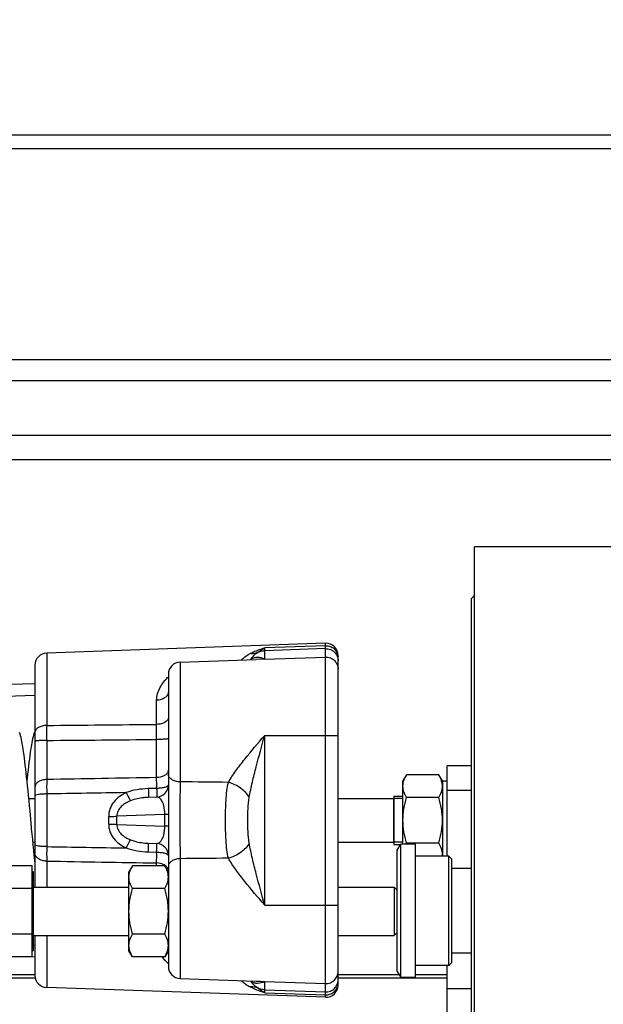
# Model space of a CAD drawing. Extents: x 0 to 2037, y -777 to 1557.
# Tile 22 of 65: x 410 to 458, y 601 to 682. Entities that reach past the tile are written whole.
import ezdxf

# ---------------------------------------------------------------- set-up
doc = ezdxf.new("R2010")
doc.units = 0
doc.header["$LTSCALE"] = 65.395
doc.layers.get('0').update_dxf_attribs({"linetype": 'CONTINUOUS'})
doc.layers.add('3_ALL_AXES', color=7, linetype='CONTINUOUS')
doc.styles.get("Standard").update_dxf_attribs({"font": 'arial.ttf'})
doc.dimstyles.new('DIMSTYLE_1', dxfattribs={"dimtxt": 8, "dimasz": 3, "dimexe": 2, "dimexo": 1.5, "dimgap": 2, "dimtad": 1, "dimdec": 1, "dimlfac": 2, "dimtxsty": 'STANDARD', "dimblk": '_ARROW_FILLED', "dimblk1": '_ARROW_FILLED', "dimblk2": '_ARROW_FILLED', "dimcen": 0.09, "dimazin": 3, "dimtp": 0.8, "dimtm": 0.8, "dimtfac": 1, "dimtdec": 65535, "dimtofl": 0, "dimtmove": 0, "dimatfit": 3, "dimtolj": 1})

# ---------------------------------------------------------------- blocks, each defined once
blk = doc.blocks.new('_ARROW_FILLED')
at = {"color": 0, "linetype": 'BYBLOCK'}
blk.add_solid([(0, 0), (-1, 0.25), (-1, -0.25)], dxfattribs=at)
blk = doc.blocks.new('*D7')
at = {"color": 2, "linetype": 'CONTINUOUS'}
for p, q in [((123.807, 476.828), (123.807, 722.061)), ((123.807, 720.061), (305.057, 720.061)), ((486.307, 720.061), (305.057, 720.061))]:
    blk.add_line(p, q, dxfattribs=at)
at = {"color": 2, "linetype": 'CONTINUOUS', "xscale": 3, "yscale": 3, "zscale": 3, "rotation": 180}
blk.add_blockref('_ARROW_FILLED', (123.807, 720.061), dxfattribs=at)
at = {"color": 2, "linetype": 'CONTINUOUS', "xscale": 3, "yscale": 3, "zscale": 3}
blk.add_blockref('_ARROW_FILLED', (486.307, 720.061), dxfattribs=at)
at = {"color": 2, "linetype": 'CONTINUOUS', "insert": (305.057, 730.061), "char_height": 8, "width": 7.43494, "attachment_point": 2}
blk.add_mtext('A', dxfattribs=at)

msp = doc.modelspace()

# ---------------------------------------------------------------- linework, layer by layer
at = {"color": 7, "linetype": 'CONTINUOUS'}
for p, q in [((372.75, 672.328), (599.864, 672.328)), ((377.029, 647.578), (595.584, 647.578)), ((447.307, 634.118), (447.557, 634.368)), ((447.307, 576.328), (447.307, 634.118)), ((435.272, 630.415), (412.272, 629.612)), ((423.272, 628.873), (429.541, 629.092)), ((429.54, 629.092), (429.539, 629.092)), ((436.307, 602.241), (436.307, 629.416)), ((411.307, 628.613), (411.307, 610.328)), ((422.307, 627.874), (422.307, 603.783)), ((372.78, 626.104), (411.307, 627.113)), ((411.307, 623.225), (411.298, 623.203)), ((447.307, 620.328), (445.307, 620.328)), ((421.342, 617.742), (420.652, 617.718)), ((440.907, 617.828), (441.657, 617.828)), ((445.307, 618.308), (447.307, 618.308)), ((440.907, 614.028), (440.907, 617.628)), ((420.652, 613.939), (421.342, 613.914)), ((440.907, 613.828), (441.448, 613.828)), ((441.182, 613.368), (441.47, 613.868)), ((441.47, 613.425), (441.47, 613.868)), ((441.182, 603.368), (441.182, 613.368)), ((441.47, 602.868), (441.47, 613.425)), ((445.682, 612.618), (445.431, 612.868)), ((445.432, 603.868), (445.432, 612.868)), ((411.082, 604.576), (411.082, 612.081)), ((445.682, 604.118), (445.682, 612.618)), ((411.182, 611.578), (411.082, 611.578)), ((411.182, 605.078), (411.182, 611.578)), ((411.182, 610.328), (419.057, 610.328)), ((436.307, 610.328), (440.932, 610.328)), ((440.932, 610.328), (440.932, 606.328)), ((441.182, 610.078), (440.932, 610.328)), ((411.182, 606.328), (419.057, 606.328)), ((411.307, 606.328), (411.307, 603.044)), ((436.307, 606.328), (440.932, 606.328)), ((441.182, 606.578), (440.932, 606.328)), ((411.182, 605.078), (411.082, 605.078)), ((411.307, 604.544), (410.101, 604.576)), ((445.682, 604.118), (445.431, 603.868)), ((411.307, 603.078), (393.807, 603.078)), ((441.349, 603.078), (436.307, 603.078)), ((441.182, 603.368), (441.47, 602.868)), ((445.307, 603.078), (442.682, 603.078)), ((411.331, 602.828), (394.057, 602.828)), ((423.272, 602.784), (429.54, 602.565)), ((429.54, 602.565), (429.54, 602.565)), ((445.307, 602.828), (436.307, 602.828)), ((435.272, 601.242), (412.272, 602.045))]:
    msp.add_line(p, q, dxfattribs=at)
at = {"color": 9, "linetype": 'CONTINUOUS'}
for p, q in [((371.301, 671.217), (601.313, 671.217)), ((605.981, 653.794), (366.632, 653.794)), ((605.166, 652.046), (367.447, 652.046)), ((393.807, 645.578), (578.807, 645.578)), ((435.272, 630.219), (430.254, 630.045)), ((430.254, 629.802), (430.254, 630.045)), ((435.272, 629.977), (430.254, 629.802)), ((435.272, 601.242), (435.272, 630.415)), ((412.272, 629.612), (412.272, 623.645)), ((429.115, 629.087), (429.108, 629.077)), ((429.115, 629.087), (429.108, 629.077)), ((430.254, 629.108), (429.54, 629.092)), ((430.254, 629.108), (430.254, 629.802)), ((430.254, 629.108), (435.272, 629.283)), ((423.272, 628.873), (423.272, 618.996)), ((408.905, 626.069), (411.307, 626.139)), ((421.342, 623.737), (421.342, 625.726)), ((430.254, 608.828), (430.254, 622.828)), ((430.254, 622.828), (436.307, 622.828)), ((412.272, 622.41), (412.272, 619.191)), ((421.342, 619.348), (421.342, 622.491)), ((412.272, 617.998), (412.272, 613.659)), ((421.342, 618.456), (420.653, 618.436)), ((422.014, 616.302), (418.057, 616.164)), ((422.014, 615.355), (422.014, 616.302)), ((422.307, 616.302), (422.014, 616.302)), ((418.057, 615.493), (422.014, 615.355)), ((422.307, 615.355), (422.014, 615.355)), ((420.653, 613.221), (421.342, 613.201)), ((412.272, 612.466), (412.272, 610.328)), ((421.342, 612.081), (421.342, 612.309)), ((423.272, 612.661), (423.272, 602.784)), ((430.254, 608.828), (436.307, 608.828)), ((412.272, 606.328), (412.272, 602.045)), ((411.307, 605.518), (411.182, 605.522)), ((429.108, 602.58), (429.115, 602.57)), ((429.108, 602.58), (429.115, 602.57)), ((430.254, 601.612), (430.254, 602.548)), ((430.254, 602.548), (435.272, 602.373)), ((430.254, 601.855), (435.272, 601.68)), ((430.254, 601.612), (435.272, 601.438)), ((445.307, 601.949), (447.307, 601.949))]:
    msp.add_line(p, q, dxfattribs=at)
at = {"color": 3, "linetype": 'CONTINUOUS'}
for p, q in [((445.307, 612.868), (445.307, 620.328)), ((445.307, 576.328), (445.307, 603.868))]:
    msp.add_line(p, q, dxfattribs=at)
at = {"color": 2, "linetype": 'CONTINUOUS'}
for p, q in [((441.657, 617.628), (440.907, 617.628)), ((441.657, 614.028), (440.907, 614.028))]:
    msp.add_line(p, q, dxfattribs=at)
at = {"color": 7, "linetype": 'CONTINUOUS'}
for points in [[(410.899, 616.569), (410.856, 617.019), (410.815, 617.455), (410.774, 617.874), (410.734, 618.277), (410.695, 618.665), (410.657, 619.036), (410.62, 619.391), (410.583, 619.731), (410.546, 620.056), (410.51, 620.366), (410.474, 620.661), (410.438, 620.942), (410.403, 621.209), (410.367, 621.461), (410.332, 621.697), (410.297, 621.917), (410.262, 622.122), (410.227, 622.311), (410.192, 622.486), (410.156, 622.647), (410.12, 622.795), (410.083, 622.934), (410.043, 623.065)], [(411.298, 623.203), (411.256, 623.083), (411.218, 622.961), (411.183, 622.832), (411.149, 622.697), (411.116, 622.551), (411.083, 622.395), (411.051, 622.226), (411.018, 622.043), (410.985, 621.844), (410.951, 621.629), (410.917, 621.396), (410.882, 621.145), (410.846, 620.875), (410.81, 620.587), (410.773, 620.282), (410.736, 619.96), (410.699, 619.624), (410.661, 619.275), (410.647, 619.136)], [(411.307, 612.403), (411.291, 612.542), (411.249, 612.942), (411.207, 613.359), (411.163, 613.792), (411.12, 614.238), (411.076, 614.695), (411.031, 615.162), (410.987, 615.632), (410.899, 616.569)]]:
    msp.add_lwpolyline(points, dxfattribs=at)
for centre, start, end in [((435.307, 629.416), 0, 92), ((412.307, 628.613), 92, 180), ((423.307, 627.874), 92, 180), ((421.307, 618.742), 272, 360), ((421.307, 612.915), 359.99993, 88), ((412.307, 603.044), 180, 268), ((423.307, 603.783), 180, 268), ((435.307, 602.241), 268, 360)]:
    msp.add_arc(centre, 1, start, end, dxfattribs=at)
at = {"color": 9, "linetype": 'CONTINUOUS'}
for centre, radius, start, end in [((428.285, 629.748), 1.061, 320.79225, 321.48388), ((435.333, 629.233), 0.974, 0.00491, 5.18374), ((555.368, 623.028), 143.098, 179.75286, 180.24714), ((263.218, 623.114), 158.124, 359.77433, 0.22567), ((407.253, 617.325), 4.026, 31.64853, 33.69529), ((286.408, 618.764), 134.935, 359.86921, 0.248), ((543.933, 618.595), 131.662, 179.74038, 180.25962), ((914.496, 615.828), 491.234, 179.63051, 180.36949), ((404.812, 615.828), 12.577, 358.57413, 1.42587), ((403.62, 615.828), 14.441, 358.66931, 1.33069), ((561.016, 613.062), 148.745, 179.7702, 180.2298), ((300.691, 612.878), 120.652, 359.72958, 0.15322), ((430.554, 604.943), 3.226, 226.42178, 242.12529), ((428.285, 601.91), 1.061, 38.51033, 39.20352), ((430.575, 632.2), 29.654, 268.00082, 269.38095), ((435.331, 602.424), 0.975, 349.64815, 354.8193), ((435.333, 602.424), 0.974, 354.81626, 359.99509)]:
    msp.add_arc(centre, radius, start, end, dxfattribs=at)
for points, knots in [([(429.046, 629.565), (429.142, 629.616), (429.532, 629.807), (429.942, 629.956), (430.254, 630.045)], [0, 0, 0, 0, 0.250961, 1, 1, 1, 1]), ([(429.65, 629.652), (429.699, 629.685), (429.898, 629.819), (430.101, 629.948), (430.254, 630.045)], [0, 0, 0, 0, 0.246504, 1, 1, 1, 1]), ([(435.272, 630.219), (435.397, 630.223), (435.652, 630.184), (435.984, 629.991), (436.22, 629.69), (436.291, 629.444), (436.303, 629.321)], [0, 0, 0, 0, 0.251464, 0.502137, 0.751565, 1, 1, 1, 1]), ([(435.272, 629.977), (435.405, 629.981), (435.675, 629.936), (436.02, 629.716), (436.252, 629.38), (436.307, 629.111), (436.307, 628.979)], [0, 0, 0, 0, 0.250157, 0.500227, 0.750163, 1, 1, 1, 1]), ([(428.33, 629.051), (428.382, 629.101), (428.603, 629.296), (428.849, 629.462), (429.046, 629.565)], [0, 0, 0, 0, 0.245189, 1, 1, 1, 1]), ([(429.65, 629.652), (429.604, 629.631), (429.411, 629.56), (429.199, 629.546), (429.046, 629.565)], [0, 0, 0, 0, 0.246238, 1, 1, 1, 1]), ([(429.115, 629.087), (429.15, 629.142), (429.298, 629.357), (429.489, 629.543), (429.65, 629.652)], [0, 0, 0, 0, 0.252348, 1, 1, 1, 1]), ([(430.254, 629.108), (430.159, 629.151), (429.967, 629.218), (429.671, 629.261), (429.376, 629.231), (429.194, 629.146), (429.115, 629.087)], [0, 0, 0, 0, 0.262438, 0.509764, 0.749938, 1, 1, 1, 1]), ([(435.272, 629.283), (435.405, 629.288), (435.675, 629.243), (436.02, 629.023), (436.252, 628.687), (436.307, 628.418), (436.307, 628.285)], [0, 0, 0, 0, 0.250157, 0.500227, 0.750163, 1, 1, 1, 1]), ([(421.342, 625.726), (421.342, 625.913), (421.401, 626.285), (421.698, 626.965), (422.05, 627.402), (422.306, 627.665)], [0, 0, 0, 0, 0.25291, 0.502201, 1, 1, 1, 1]), ([(422.307, 626.427), (422.307, 626.336), (422.249, 626.141), (422.025, 625.915), (421.709, 625.767), (421.467, 625.729), (421.342, 625.726)], [0, 0, 0, 0, 0.20925, 0.443971, 0.711107, 1, 1, 1, 1]), ([(422.307, 624.297), (422.307, 624.223), (422.241, 624.057), (422.015, 623.884), (421.704, 623.768), (421.466, 623.739), (421.342, 623.737)], [0, 0, 0, 0, 0.184108, 0.411491, 0.68956, 1, 1, 1, 1]), ([(412.272, 623.645), (412.147, 623.642), (411.909, 623.613), (411.598, 623.496), (411.372, 623.32), (411.307, 623.153), (411.307, 623.078)], [0, 0, 0, 0, 0.309452, 0.586999, 0.814694, 1, 1, 1, 1]), ([(422.307, 622.553), (422.307, 622.546), (422.272, 622.537), (422.226, 622.528), (422.134, 622.518), (422.018, 622.509), (421.873, 622.502), (421.645, 622.494), (421.465, 622.491), (421.342, 622.491)], [0, 0, 0, 0, 0.022536, 0.079824, 0.171617, 0.29487, 0.445175, 0.617078, 1, 1, 1, 1]), ([(427.259, 618.957), (427.441, 619.284), (427.878, 619.932), (428.879, 621.223), (429.699, 622.18), (430.254, 622.828)], [0, 0, 0, 0, 0.22887, 0.477387, 1, 1, 1, 1]), ([(428.971, 617.705), (429.047, 618.129), (429.231, 618.979), (429.659, 620.687), (430.015, 621.97), (430.254, 622.828)], [0, 0, 0, 0, 0.244153, 0.493775, 1, 1, 1, 1]), ([(412.272, 622.41), (412.148, 622.41), (411.968, 622.407), (411.74, 622.398), (411.596, 622.389), (411.479, 622.379), (411.388, 622.367), (411.34, 622.357), (411.307, 622.345), (411.307, 622.337)], [0, 0, 0, 0, 0.382109, 0.55368, 0.703739, 0.826864, 0.9187, 0.976312, 1, 1, 1, 1]), ([(422.307, 619.991), (422.307, 619.907), (422.246, 619.724), (422.021, 619.519), (421.707, 619.385), (421.467, 619.351), (421.342, 619.348)], [0, 0, 0, 0, 0.199291, 0.430909, 0.702362, 1, 1, 1, 1]), ([(423.272, 618.996), (423.146, 618.999), (422.907, 619.032), (422.593, 619.165), (422.368, 619.366), (422.307, 619.547), (422.307, 619.63)], [0, 0, 0, 0, 0.299042, 0.571204, 0.802338, 1, 1, 1, 1]), ([(412.272, 619.191), (412.146, 619.188), (411.907, 619.155), (411.593, 619.022), (411.368, 618.821), (411.307, 618.64), (411.307, 618.557)], [0, 0, 0, 0, 0.298889, 0.570972, 0.802159, 1, 1, 1, 1]), ([(422.307, 618.742), (422.307, 618.699), (422.243, 618.632), (422.139, 618.581), (421.966, 618.52), (421.697, 618.472), (421.467, 618.457), (421.342, 618.456)], [0, 0, 0, 0, 0.123561, 0.219847, 0.340737, 0.644677, 1, 1, 1, 1]), ([(427.259, 612.7), (427.205, 612.928), (427.125, 613.415), (427.035, 614.46), (427.008, 615.828), (427.035, 617.197), (427.125, 618.241), (427.205, 618.728), (427.259, 618.957)], [0, 0, 0, 0, 0.112072, 0.234973, 0.5, 0.765027, 0.887928, 1, 1, 1, 1]), ([(428.971, 617.705), (428.822, 618.006), (428.294, 618.543), (427.631, 618.855), (427.259, 618.957)], [0, 0, 0, 0, 0.465468, 1, 1, 1, 1]), ([(412.272, 617.998), (412.148, 617.997), (411.918, 617.989), (411.621, 617.96), (411.425, 617.92), (411.331, 617.88), (411.307, 617.852), (411.307, 617.841)], [0, 0, 0, 0, 0.373089, 0.688436, 0.902877, 0.964696, 1, 1, 1, 1]), ([(418.824, 618.11), (418.63, 618.018), (418.257, 617.799), (417.784, 617.354), (417.454, 616.789), (417.38, 616.355), (417.385, 616.141)], [0, 0, 0, 0, 0.250535, 0.500628, 0.750362, 1, 1, 1, 1]), ([(418.824, 618.11), (418.895, 617.972), (419.015, 617.747), (419.139, 617.523), (419.194, 617.438)], [0, 0, 0, 0, 0.60408, 1, 1, 1, 1]), ([(420.652, 617.718), (420.529, 617.714), (420.034, 617.681), (419.541, 617.574), (419.194, 617.438)], [0, 0, 0, 0, 0.248582, 1, 1, 1, 1]), ([(420.653, 618.436), (420.655, 618.34), (420.658, 618.202), (420.661, 618.03), (420.661, 617.924), (420.661, 617.84), (420.659, 617.783), (420.658, 617.75), (420.656, 617.733), (420.655, 617.724), (420.653, 617.718), (420.652, 617.718)], [0, 0, 0, 0, 0.401102, 0.573491, 0.721061, 0.840015, 0.927334, 0.958416, 0.980863, 0.994598, 1, 1, 1, 1]), ([(421.342, 618.456), (421.346, 618.36), (421.348, 618.224), (421.35, 618.052), (421.351, 617.947), (421.35, 617.863), (421.349, 617.806), (421.347, 617.773), (421.346, 617.757), (421.344, 617.749), (421.343, 617.742), (421.342, 617.742)], [0, 0, 0, 0, 0.401391, 0.573798, 0.721341, 0.840246, 0.927509, 0.958565, 0.981024, 0.994821, 1, 1, 1, 1]), ([(422.014, 616.302), (422.017, 616.551), (421.977, 616.958), (421.798, 617.431), (421.586, 617.688), (421.414, 617.745), (421.342, 617.742)], [0, 0, 0, 0, 0.436088, 0.703961, 0.873939, 1, 1, 1, 1]), ([(428.971, 613.951), (428.916, 614.256), (428.87, 614.884), (428.854, 615.828), (428.87, 616.773), (428.916, 617.401), (428.971, 617.705)], [0, 0, 0, 0, 0.24675, 0.5, 0.753249, 1, 1, 1, 1]), ([(419.194, 617.438), (419.054, 617.384), (418.781, 617.254), (418.413, 616.985), (418.128, 616.622), (418.053, 616.315), (418.057, 616.164)], [0, 0, 0, 0, 0.248773, 0.498777, 0.749523, 1, 1, 1, 1]), ([(417.385, 616.141), (417.447, 616.143), (417.671, 616.149), (417.895, 616.156), (418.057, 616.164)], [0, 0, 0, 0, 0.276358, 1, 1, 1, 1]), ([(417.385, 615.515), (417.38, 615.301), (417.454, 614.867), (417.784, 614.303), (418.257, 613.858), (418.63, 613.639), (418.824, 613.547)], [0, 0, 0, 0, 0.249638, 0.499372, 0.749465, 1, 1, 1, 1]), ([(417.385, 615.515), (417.447, 615.514), (417.671, 615.508), (417.895, 615.501), (418.057, 615.493)], [0, 0, 0, 0, 0.276358, 1, 1, 1, 1]), ([(418.057, 615.493), (418.053, 615.342), (418.128, 615.034), (418.413, 614.671), (418.781, 614.403), (419.054, 614.273), (419.194, 614.218)], [0, 0, 0, 0, 0.250477, 0.501223, 0.751226, 1, 1, 1, 1]), ([(421.342, 613.914), (421.414, 613.912), (421.586, 613.969), (421.798, 614.225), (421.977, 614.698), (422.017, 615.105), (422.014, 615.355)], [0, 0, 0, 0, 0.126061, 0.296039, 0.563912, 1, 1, 1, 1]), ([(412.272, 613.659), (412.148, 613.659), (411.918, 613.667), (411.621, 613.697), (411.425, 613.737), (411.331, 613.776), (411.307, 613.804), (411.307, 613.816)], [0, 0, 0, 0, 0.373089, 0.688436, 0.902877, 0.964696, 1, 1, 1, 1]), ([(418.824, 613.547), (418.895, 613.684), (419.015, 613.91), (419.139, 614.134), (419.194, 614.218)], [0, 0, 0, 0, 0.60408, 1, 1, 1, 1]), ([(419.194, 614.218), (419.31, 614.173), (419.782, 614.017), (420.281, 613.952), (420.652, 613.939)], [0, 0, 0, 0, 0.251985, 1, 1, 1, 1]), ([(420.653, 613.221), (420.655, 613.317), (420.658, 613.455), (420.661, 613.627), (420.661, 613.732), (420.661, 613.817), (420.659, 613.874), (420.658, 613.907), (420.656, 613.924), (420.655, 613.932), (420.653, 613.939), (420.652, 613.939)], [0, 0, 0, 0, 0.401102, 0.573491, 0.721061, 0.840015, 0.927334, 0.958416, 0.980863, 0.994598, 1, 1, 1, 1]), ([(421.342, 613.201), (421.346, 613.297), (421.348, 613.433), (421.35, 613.605), (421.351, 613.709), (421.35, 613.793), (421.349, 613.85), (421.347, 613.883), (421.346, 613.9), (421.344, 613.908), (421.343, 613.914), (421.342, 613.914)], [0, 0, 0, 0, 0.401391, 0.573798, 0.721341, 0.840246, 0.927509, 0.958565, 0.981024, 0.994821, 1, 1, 1, 1]), ([(428.971, 613.951), (428.822, 613.65), (428.294, 613.114), (427.631, 612.802), (427.259, 612.7)], [0, 0, 0, 0, 0.465468, 1, 1, 1, 1]), ([(430.254, 608.828), (430.015, 609.687), (429.659, 610.97), (429.231, 612.678), (429.047, 613.528), (428.971, 613.951)], [0, 0, 0, 0, 0.506225, 0.755847, 1, 1, 1, 1]), ([(412.272, 612.466), (412.146, 612.468), (411.907, 612.502), (411.593, 612.634), (411.368, 612.836), (411.307, 613.017), (411.307, 613.1)], [0, 0, 0, 0, 0.298889, 0.570972, 0.802159, 1, 1, 1, 1]), ([(421.342, 613.201), (421.467, 613.2), (421.697, 613.185), (421.966, 613.137), (422.139, 613.076), (422.243, 613.024), (422.307, 612.958), (422.307, 612.915)], [0, 0, 0, 0, 0.355323, 0.659263, 0.780153, 0.876439, 1, 1, 1, 1]), ([(422.035, 612.107), (421.989, 612.138), (421.776, 612.256), (421.528, 612.305), (421.342, 612.309)], [0, 0, 0, 0, 0.231281, 1, 1, 1, 1]), ([(422.307, 611.666), (422.307, 611.749), (422.248, 611.928), (422.114, 612.053), (422.035, 612.107)], [0, 0, 0, 0, 0.463429, 1, 1, 1, 1]), ([(423.272, 612.661), (423.146, 612.658), (422.907, 612.624), (422.593, 612.492), (422.368, 612.291), (422.307, 612.11), (422.307, 612.027)], [0, 0, 0, 0, 0.299042, 0.571204, 0.802338, 1, 1, 1, 1]), ([(430.254, 608.828), (429.699, 609.477), (428.879, 610.434), (427.878, 611.725), (427.441, 612.373), (427.259, 612.7)], [0, 0, 0, 0, 0.522613, 0.771131, 1, 1, 1, 1]), ([(435.272, 602.373), (435.405, 602.369), (435.675, 602.414), (436.02, 602.634), (436.252, 602.97), (436.307, 603.239), (436.307, 603.371)], [0, 0, 0, 0, 0.250157, 0.500227, 0.750163, 1, 1, 1, 1]), ([(429.115, 602.57), (429.194, 602.51), (429.376, 602.426), (429.774, 602.385), (430.07, 602.467), (430.254, 602.548)], [0, 0, 0, 0, 0.250711, 0.491483, 1, 1, 1, 1]), ([(429.65, 602.005), (429.595, 602.042), (429.388, 602.201), (429.218, 602.405), (429.115, 602.57)], [0, 0, 0, 0, 0.254294, 1, 1, 1, 1]), ([(435.272, 601.68), (435.405, 601.676), (435.675, 601.72), (436.02, 601.94), (436.252, 602.277), (436.307, 602.546), (436.307, 602.678)], [0, 0, 0, 0, 0.250157, 0.500227, 0.750163, 1, 1, 1, 1]), ([(435.272, 601.438), (435.39, 601.434), (435.63, 601.468), (435.947, 601.639), (436.185, 601.909), (436.27, 602.134), (436.291, 602.249)], [0, 0, 0, 0, 0.251369, 0.50203, 0.751536, 1, 1, 1, 1]), ([(429.65, 602.005), (429.604, 602.026), (429.411, 602.097), (429.199, 602.11), (429.046, 602.091)], [0, 0, 0, 0, 0.246239, 1, 1, 1, 1]), ([(430.254, 601.612), (430.151, 601.641), (429.736, 601.77), (429.334, 601.939), (429.046, 602.091)], [0, 0, 0, 0, 0.248545, 1, 1, 1, 1]), ([(430.254, 601.612), (430.203, 601.644), (430, 601.773), (429.798, 601.903), (429.65, 602.005)], [0, 0, 0, 0, 0.252764, 1, 1, 1, 1])]:
    msp.add_open_spline(points, degree=3, knots=knots, dxfattribs=at)
for points in [[(429.65, 629.652), (429.837, 629.743), (430.047, 629.795), (430.254, 629.802)], [(412.272, 623.645), (415.295, 623.676), (418.318, 623.706), (421.342, 623.737)], [(412.272, 622.41), (415.295, 622.438), (418.318, 622.465), (421.342, 622.491)], [(421.342, 619.348), (418.318, 619.295), (415.295, 619.243), (412.272, 619.191)], [(427.259, 618.957), (425.93, 618.97), (424.601, 618.983), (423.272, 618.996)], [(418.824, 618.11), (416.64, 618.072), (414.456, 618.035), (412.272, 617.998)], [(420.653, 618.436), (420.034, 618.417), (419.406, 618.322), (418.824, 618.11)], [(412.272, 613.659), (414.456, 613.622), (416.64, 613.585), (418.824, 613.547)], [(418.824, 613.547), (419.406, 613.334), (420.034, 613.239), (420.653, 613.221)], [(412.272, 612.466), (415.295, 612.414), (418.318, 612.362), (421.342, 612.309)], [(427.259, 612.7), (425.93, 612.687), (424.601, 612.674), (423.272, 612.661)], [(422.306, 603.992), (422.13, 604.173), (421.964, 604.367), (421.82, 604.575)], [(430.254, 601.855), (430.047, 601.862), (429.837, 601.914), (429.65, 602.005)]]:
    msp.add_open_spline(points, degree=3, dxfattribs=at)
at = {"layer": '3_ALL_AXES', "color": 7, "linetype": 'CONTINUOUS'}
for p, q in [((447.557, 578.368), (447.557, 638.368)), ((525.057, 638.368), (447.557, 638.368)), ((441.947, 619.581), (441.657, 619.078)), ((444.616, 619.581), (441.947, 619.581)), ((444.907, 619.078), (444.616, 619.581)), ((441.657, 613.868), (441.657, 619.078)), ((444.907, 619.078), (444.907, 612.868)), ((444.907, 619.078), (445.307, 619.078)), ((440.907, 617.828), (440.907, 613.828)), ((444.616, 617.705), (441.947, 617.705)), ((410.798, 617.628), (411.307, 617.628)), ((436.307, 617.628), (440.907, 617.628)), ((411.14, 614.028), (411.307, 614.028)), ((436.307, 614.028), (440.907, 614.028)), ((442.682, 613.868), (441.47, 613.868)), ((444.616, 613.952), (441.947, 613.952)), ((442.682, 602.868), (442.682, 613.867)), ((445.431, 612.868), (442.682, 612.868)), ((411.082, 612.081), (408.622, 612.081)), ((419.347, 612.081), (419.057, 611.578)), ((422.016, 612.081), (419.347, 612.081)), ((422.307, 611.578), (422.016, 612.081)), ((419.057, 605.078), (419.057, 611.578)), ((447.307, 611.868), (445.682, 611.868)), ((411.082, 610.205), (408.622, 610.205)), ((422.016, 610.205), (419.347, 610.205)), ((411.082, 606.452), (408.622, 606.452)), ((422.016, 606.452), (419.347, 606.452)), ((419.347, 604.576), (419.057, 605.078)), ((422.307, 605.078), (422.016, 604.576)), ((447.307, 604.868), (445.682, 604.868)), ((411.082, 604.576), (408.622, 604.576)), ((422.016, 604.576), (419.347, 604.576)), ((445.431, 603.868), (442.682, 603.868)), ((442.682, 602.868), (441.47, 602.868))]:
    msp.add_line(p, q, dxfattribs=at)
for centre, radius, start, end in [((444.67, 612.378), 3.145, 149.98266, 151.73771), ((443.484, 613.014), 1.422, 354.08959, 359.9816)]:
    msp.add_arc(centre, radius, start, end, dxfattribs=at)
for points, knots in [([(441.657, 618.643), (441.657, 618.723), (441.671, 618.884), (441.752, 619.205), (441.862, 619.434), (441.947, 619.581)], [0, 0, 0, 0, 0.240576, 0.485848, 1, 1, 1, 1]), ([(444.846, 619.061), (444.833, 619.105), (444.773, 619.286), (444.688, 619.457), (444.616, 619.581)], [0, 0, 0, 0, 0.243175, 1, 1, 1, 1]), ([(441.947, 617.705), (441.862, 617.852), (441.752, 618.081), (441.671, 618.402), (441.657, 618.563), (441.657, 618.643)], [0, 0, 0, 0, 0.514153, 0.759424, 1, 1, 1, 1]), ([(444.616, 617.705), (444.701, 617.852), (444.812, 618.081), (444.893, 618.402), (444.907, 618.563), (444.907, 618.643)], [0, 0, 0, 0, 0.514153, 0.759424, 1, 1, 1, 1]), ([(444.907, 618.643), (444.907, 618.678), (444.901, 618.819), (444.875, 618.959), (444.846, 619.061)], [0, 0, 0, 0, 0.247878, 1, 1, 1, 1]), ([(441.657, 615.828), (441.657, 616.146), (441.712, 616.781), (441.859, 617.4), (441.947, 617.705)], [0, 0, 0, 0, 0.499896, 1, 1, 1, 1]), ([(444.907, 615.828), (444.907, 616.146), (444.851, 616.781), (444.704, 617.4), (444.616, 617.705)], [0, 0, 0, 0, 0.499896, 1, 1, 1, 1]), ([(441.947, 613.952), (441.859, 614.257), (441.712, 614.876), (441.657, 615.511), (441.657, 615.828)], [0, 0, 0, 0, 0.500104, 1, 1, 1, 1]), ([(444.616, 613.952), (444.704, 614.257), (444.851, 614.876), (444.907, 615.511), (444.907, 615.828)], [0, 0, 0, 0, 0.500104, 1, 1, 1, 1]), ([(444.907, 613.014), (444.907, 613.093), (444.893, 613.254), (444.812, 613.576), (444.701, 613.805), (444.616, 613.952)], [0, 0, 0, 0, 0.240576, 0.485848, 1, 1, 1, 1]), ([(419.057, 611.143), (419.057, 611.223), (419.071, 611.384), (419.152, 611.705), (419.262, 611.934), (419.347, 612.081)], [0, 0, 0, 0, 0.240576, 0.485848, 1, 1, 1, 1]), ([(422.307, 611.143), (422.307, 611.223), (422.293, 611.384), (422.212, 611.705), (422.101, 611.934), (422.016, 612.081)], [0, 0, 0, 0, 0.240576, 0.485848, 1, 1, 1, 1]), ([(419.347, 610.205), (419.262, 610.352), (419.152, 610.581), (419.071, 610.902), (419.057, 611.063), (419.057, 611.143)], [0, 0, 0, 0, 0.514153, 0.759424, 1, 1, 1, 1]), ([(422.016, 610.205), (422.101, 610.352), (422.212, 610.581), (422.293, 610.902), (422.307, 611.063), (422.307, 611.143)], [0, 0, 0, 0, 0.514153, 0.759424, 1, 1, 1, 1]), ([(419.057, 608.328), (419.057, 608.646), (419.112, 609.281), (419.259, 609.9), (419.347, 610.205)], [0, 0, 0, 0, 0.499896, 1, 1, 1, 1]), ([(422.307, 608.328), (422.307, 608.646), (422.251, 609.281), (422.104, 609.9), (422.016, 610.205)], [0, 0, 0, 0, 0.499896, 1, 1, 1, 1]), ([(419.347, 606.452), (419.259, 606.757), (419.112, 607.376), (419.057, 608.011), (419.057, 608.328)], [0, 0, 0, 0, 0.500104, 1, 1, 1, 1]), ([(422.016, 606.452), (422.104, 606.757), (422.251, 607.376), (422.307, 608.011), (422.307, 608.328)], [0, 0, 0, 0, 0.500104, 1, 1, 1, 1]), ([(419.057, 605.514), (419.057, 605.593), (419.071, 605.754), (419.152, 606.076), (419.262, 606.305), (419.347, 606.452)], [0, 0, 0, 0, 0.240576, 0.485848, 1, 1, 1, 1]), ([(422.307, 605.514), (422.307, 605.593), (422.293, 605.754), (422.212, 606.076), (422.101, 606.305), (422.016, 606.452)], [0, 0, 0, 0, 0.240576, 0.485848, 1, 1, 1, 1]), ([(419.347, 604.576), (419.262, 604.723), (419.152, 604.951), (419.071, 605.273), (419.057, 605.434), (419.057, 605.514)], [0, 0, 0, 0, 0.514153, 0.759424, 1, 1, 1, 1]), ([(422.016, 604.576), (422.101, 604.723), (422.212, 604.951), (422.293, 605.273), (422.307, 605.434), (422.307, 605.514)], [0, 0, 0, 0, 0.514153, 0.759424, 1, 1, 1, 1])]:
    msp.add_open_spline(points, degree=3, knots=knots, dxfattribs=at)

# ---------------------------------------------------------------- dimensions: what is measured, and where the dimension line sits
at = {"color": 2, "linetype": 'CONTINUOUS'}
dim = msp.add_linear_dim(base=(123.807, 720.061), p1=(486.307, 735.769), p2=(123.807, 475.328), angle=180, text='A', dimstyle='DIMSTYLE_1', dxfattribs=at)
dim.commit()
dim.dimension.update_dxf_attribs({"geometry": '*D7', "text_midpoint": (305.027, 720.061), "dimtype": 160})

doc.saveas('drawing.dxf')
